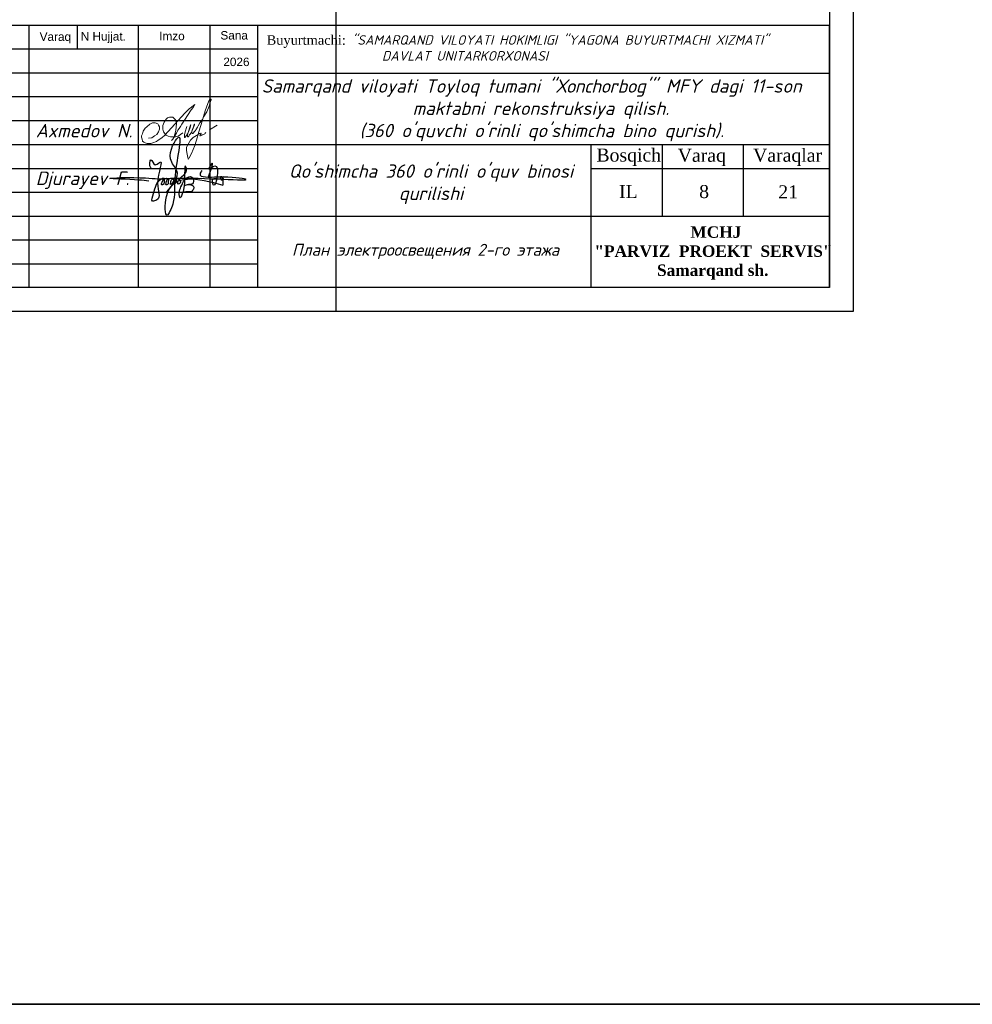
# Model space of a CAD drawing. Header units: millimetres. Extents: x 1114507 to 93926427, y 174473 to 817039.
# Tile 202 of 256: x 1577219 to 1597208, y 741235 to 761894. Entities that reach past the tile are written whole.
import ezdxf

# ---------------------------------------------------------------- set-up
doc = ezdxf.new("R2010")
doc.units = ezdxf.units.MM
doc.linetypes.add('ACAD_ISO02W100', pattern=[15, 12, -3])
doc.layers.add('(002) Рамка', color=7, linetype='Continuous')
doc.layers.add('Ф А С А Д', color=250, linetype='Continuous', lineweight=15)
doc.styles.add('arial', font='arial.ttf', dxfattribs={"height": 300})
doc.styles.get("Standard").update_dxf_attribs({"font": 'isocpeui.ttf'})
doc.styles.add('WMF-Times New Roman0', font='times.ttf')
doc.styles.add('ńňčëü1', font='isocpeui.ttf', dxfattribs={"height": 350})

# ---------------------------------------------------------------- blocks, each defined once
blk = doc.blocks.new('rgsxhy')
at = {"color": 5}
for points in [[(30159764, 9369979), (30160729, 9371976), (30160134, 9373086), (30160845, 9375073), (30160529, 9371279), (30160336, 9368855), (30159821, 9367832), (30159766, 9369571), (30165013, 9370643)], [(30158318, 9372237), (30158292, 9372259), (30158313, 9372993), (30158693, 9372536), (30159097, 9372756), (30158930, 9370820), (30158827, 9369247), (30158463, 9369143), (30158559, 9369856), (30159235, 9371184), (30159510, 9371288), (30159540, 9370947), (30159450, 9370679), (30159339, 9370650), (30159361, 9370924), (30159747, 9371281), (30159933, 9371214), (30159918, 9370984), (30159866, 9370709), (30159740, 9370650), (30159740, 9370910), (30160119, 9371295), (30160364, 9371221), (30160282, 9370791), (30160134, 9370702), (30160156, 9370902), (30160253, 9371169), (30160416, 9371266), (30160624, 9371251), (30160631, 9370947), (30160520, 9370739), (30160416, 9370746), (30160527, 9370999), (30160698, 9371199), (30160869, 9371251), (30161010, 9371117), (30161025, 9370828), (30160854, 9370717), (30160832, 9370976), (30160958, 9371184), (30161196, 9371429), (30161627, 9371986), (30161567, 9372349), (30161322, 9370056), (30161196, 9369744), (30161032, 9369450), (30160943, 9369915), (30161107, 9370464), (30161478, 9371132), (30161961, 9371429), (30162250, 9371221), (30162198, 9370761), (30161687, 9370666), (30161515, 9370590), (30161433, 9370590), (30162154, 9370635), (30162280, 9370516), (30162243, 9370197), (30162028, 9370012), (30161575, 9370012), (30161352, 9370012), (30161322, 9370071)], [(30163692, 9371398), (30163961, 9372626), (30163708, 9372145), (30164262, 9372436), (30164117, 9370650), (30164117, 9371236), (30164841, 9371318), (30164871, 9371483), (30164848, 9371138), (30165028, 9371176), (30165036, 9371416), (30165013, 9370643)], [(30158109, 9371020), (30157190, 9371107), (30154479, 9371260), (30157795, 9371310), (30158983, 9371230), (30160506, 9371280), (30167135, 9371184), (30164561, 9371384), (30162918, 9371683), (30163073, 9372004)]]:
    blk.add_spline(points, degree=3, dxfattribs=at)
blk = doc.blocks.new('rthtrh')
at = {"color": 5}
for p, q in [((1363889, 521219), (1363907, 521234)), ((1363907, 521234), (1363927, 521243)), ((1363927, 521243), (1363940, 521249)), ((1363940, 521249), (1363965, 521249)), ((1363965, 521249), (1363988, 521244)), ((1363988, 521244), (1364013, 521227)), ((1363834, 521118), (1363842, 521141)), ((1363834, 521086), (1363834, 521118)), ((1363834, 521056), (1363834, 521086)), ((1363842, 521141), (1363854, 521167)), ((1363854, 521167), (1363868, 521192)), ((1363868, 521192), (1363889, 521219)), ((1364013, 521227), (1364030, 521204)), ((1364030, 521204), (1364039, 521185)), ((1364044, 521090), (1364037, 521043)), ((1364039, 521185), (1364046, 521147)), ((1364046, 521147), (1364044, 521090)), ((1364568, 521050), (1364689, 521123)), ((1363840, 521035), (1363834, 521056)), ((1363845, 521017), (1363840, 521035)), ((1363865, 520990), (1363845, 521017)), ((1363882, 520966), (1363865, 520990)), ((1363895, 520959), (1363882, 520966)), ((1363917, 520946), (1363895, 520959)), ((1363951, 520940), (1363917, 520946)), ((1363996, 520940), (1363951, 520940)), ((1364033, 520940), (1363996, 520940)), ((1364017, 520962), (1364016, 520946)), ((1364016, 520946), (1364016, 520940)), ((1364026, 520997), (1364017, 520962)), ((1364037, 521043), (1364026, 520997)), ((1364075, 520948), (1364033, 520940)), ((1364148, 520999), (1364075, 520948))]:
    blk.add_line(p, q, dxfattribs=at)
for points in [[(1363608, 520919), (1363661, 520924), (1363702, 520951), (1363738, 520975), (1363765, 521018), (1363780, 521059), (1363780, 521096), (1363765, 521122), (1363753, 521142), (1363714, 521156), (1363671, 521156), (1363631, 521136), (1363583, 521097), (1363555, 521074), (1363525, 521025), (1363511, 520984), (1363500, 520955), (1363500, 520930), (1363508, 520901), (1363515, 520870), (1363535, 520855), (1363555, 520841), (1363586, 520832), (1363613, 520832), (1363645, 520832), (1363675, 520843), (1363732, 520864), (1363761, 520883), (1363817, 520921), (1363863, 520963), (1363919, 521022), (1364179, 521312), (1364247, 521377), (1364282, 521405), (1364314, 521429), (1364336, 521443), (1364310, 521401), (1364279, 521361), (1364173, 521198), (1364133, 521139), (1364110, 521102), (1364087, 521068), (1364069, 521040), (1364047, 520995), (1364019, 520954), (1364007, 520925), (1363990, 520903), (1363970, 520879)], [(1364210, 521100), (1364186, 521015), (1364172, 520967), (1364172, 520940), (1364173, 520926), (1364179, 520925), (1364185, 520931), (1364202, 520956), (1364218, 520984), (1364240, 521027), (1364256, 521068), (1364272, 521125), (1364269, 521122), (1364225, 520990), (1364220, 520961), (1364220, 520944), (1364225, 520939), (1364232, 520939), (1364241, 520950), (1364248, 520960), (1364254, 520969), (1364260, 520978), (1364273, 520996), (1364281, 521008), (1364288, 521027), (1364309, 521073), (1364315, 521086), (1364332, 521126), (1364332, 521134), (1364327, 521134), (1364314, 521097), (1364294, 521040), (1364290, 521012), (1364293, 520997), (1364298, 520988), (1364308, 520988), (1364316, 520999), (1364326, 521014), (1364344, 521036), (1364351, 521047), (1364377, 521090), (1364389, 521112), (1364414, 521155), (1364449, 521203), (1364476, 521258), (1364523, 521332), (1364563, 521417), (1364583, 521493), (1364590, 521517), (1364590, 521527), (1364583, 521532), (1364571, 521532), (1364561, 521512), (1364541, 521459), (1364498, 521348), (1364434, 521131), (1364395, 520998), (1364377, 520936), (1364337, 520802), (1364282, 520678), (1364249, 520605), (1364238, 520588), (1364230, 520594), (1364226, 520615), (1364222, 520638), (1364214, 520663), (1364206, 520725), (1364206, 520774), (1364224, 520814), (1364265, 520883), (1364310, 520926), (1364364, 520959), (1364411, 520988), (1364432, 520996), (1364434, 520992), (1364431, 520979), (1364419, 520970), (1364414, 520960), (1364416, 520951), (1364423, 520951), (1364434, 520958), (1364443, 520964), (1364452, 520968), (1364474, 520975), (1364483, 520978), (1364492, 520986), (1364499, 520996), (1364503, 521002), (1364511, 521006), (1364511, 521006)]]:
    blk.add_lwpolyline(points, dxfattribs=at)
blk = doc.blocks.new('dhyjfyuk')
for p, q in [((4475914, -1184524), (4383414, -1184524)), ((4391914, -1184524), (4391914, -1212024)), ((4391914, -1184524), (4391914, -1212024)), ((4397013, -1184524), (4397013, -1187024)), ((4403414, -1184524), (4403414, -1212024)), ((4410914, -1184524), (4410914, -1212024)), ((4415914, -1184524), (4415914, -1212024)), ((4475914, -1212024), (4475914, -1184524)), ((4475914, -1184524), (4475914, -1212024)), ((4415914, -1187024), (4383414, -1187024)), ((4415914, -1189524), (4383414, -1189524)), ((4415914, -1189524), (4475914, -1189524)), ((4415914, -1192024), (4383414, -1192024)), ((4415914, -1194524), (4383414, -1194524)), ((4383414, -1197024), (4475914, -1197024)), ((4450914, -1212024), (4450914, -1197024)), ((4458414, -1204524), (4458414, -1197024)), ((4466914, -1204524), (4466914, -1197024)), ((4383414, -1199524), (4415914, -1199524)), ((4450914, -1199524), (4475914, -1199524)), ((4383414, -1202024), (4415914, -1202024)), ((4383414, -1204524), (4475914, -1204524)), ((4383414, -1207024), (4415914, -1207024)), ((4383414, -1209524), (4415914, -1209524))]:
    blk.add_line(p, q)
at = {"lineweight": 9, "xscale": 1.125175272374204, "yscale": 1.125175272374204, "zscale": 1.125175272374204}
blk.add_blockref('rgsxhy', (-29528647, -11744878), dxfattribs=at)
at = {"layer": 'Ф А С А Д', "xscale": 6.676455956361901, "yscale": 6.676455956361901, "zscale": 6.676455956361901}
blk.add_blockref('rthtrh', (-4699584, -4674220), dxfattribs=at)
at = {"linetype": 'ACAD_ISO02W100', "lineweight": 5, "ltscale": 70, "char_height": 883.9, "attachment_point": 1, "style": 'arial'}
for s, insert in [('Varaq', (4393061, -1185254)), ('N Hujjat.', (4397374, -1185220)), ('Imzo', (4405607, -1185185)), ('Sana', (4412025, -1185111)), ('2026', (4412332, -1187897))]:
    blk.add_mtext(s, dxfattribs=dict(at, insert=insert))
at = {"style": 'WMF-Times New Roman0'}
for s, insert, char_height, width, attachment_point in [('Buyurtmachi:{\\fISOCPEUR|b0|i1|c204|p34; "SAMARQAND VILOYATI HOKIMLIGI "YAGONA\\fISOCPEUR|b0|i1|c0|p34; \\fISOCPEUR|b0|i1|c204|p34;BUYURTMACHI XIZMATI" \\fISOCPEUR|b0|i1|c0|p34;\\P                   \\fISOCPEUR|b0|i1|c204|p34;DAVLAT UNITARKORXONASI}', (4416879, -1186878, 105406), 1000, 59035.39, 4), ('\\pi924.63548;{\\fISOCPEUR|b0|i1|c0|p34;Samarqand viloyati Toyloq tumani "\\fISOCPEUR|b0|i1|c204|p34;Хо\\fISOCPEUR|b0|i1|c0|p34;n\\fISOCPEUR|b0|i1|c204|p34;с\\fISOCPEUR|b0|i1|c0|p34;h\\fISOCPEUR|b0|i1|c204|p34;о\\fISOCPEUR|b0|i1|c0|p34;rb\\fISOCPEUR|b0|i1|c204|p34;о\\fISOCPEUR|b0|i1|c0|p34;g\'" \\fISOCPEUR|b0|i1|c204|p34;М\\fISOCPEUR|b0|i1|c0|p34;FY dagi 11-son \\P\\pi16770.62033;maktabni rekonstruksiya qilish. \\P\\pi11200.3173;(360 o\'quvchi o\'rinli qo\'shimcha bino qurish).}', (4415422, -1193420), 1400, 60812.6, 4), ('{\\fISOCPEUR|b0|i1|c0|p34;Axmedov N.}', (4392650, -1194845), 1414.29, 17081.22, 1), ("\\pt12184.088;{\\fISOCPEUR|b0|i1|c0|p34;Qo'shimcha 360 o'rinli o'quv binosi qurilishi}", (4434117, -1199099), 1400, 29815.79, 2), ('\\pi12888.864;{\\fTimes New Roman|b1|i0|c204|p18;\\C0;MCHJ\\P\\pi2815.884;\\C1;"PARVIZ  PROEKT  SERVIS"\\C0;\\P\\pi9383.364;Samarqand sh.\\C256; }', (4448452, -1205594), 1200, 29788.7, 1)]:
    blk.add_mtext(s, dxfattribs=dict(at, insert=insert, char_height=char_height, width=width, attachment_point=attachment_point))
at = {"attachment_point": 1}
for s, insert, char_height, width in [('{\\fTimes New Roman|b0|i0|c204|p18;Bosqich}', (4451477, -1197432), 1370.37, 6256.98), ('{\\fTimes New Roman|b0|i0|c204|p18;Varaq}', (4460004, -1197453), 1370.37, 6256.98), ('{\\fTimes New Roman|b0|i0|c204|p18;Varaqlar}', (4467912, -1197449), 1370.37, 6256.98), ('Djurayev F.', (4392650, -1199845), 1414.29, 10763.87), ('{\\fTimes New Roman|b0|i0|c204|p18;IL}', (4453851, -1201255), 1370.37, 6256.98), ('{\\fTimes New Roman|b0|i0|c0|p18;21}', (4470555, -1201289), 1370.37, 6256.98)]:
    blk.add_mtext(s, dxfattribs=dict(at, insert=insert, char_height=char_height, width=width))

msp = doc.modelspace()

# ---------------------------------------------------------------- linework, layer by layer
at = {"color": 0, "lineweight": 35, "ltscale": 100}
msp.add_lwpolyline([(1114507.2, 817038.9), (2439942.4, 817038.9), (2439942.4, 741234.8), (1114507.2, 741234.8)], close=True, dxfattribs=at)
at = {"color": 5, "elevation": 0}
msp.add_lwpolyline([(1541850.1, 785471.7), (1594708.1, 785471.7), (1594708.1, 755771.7), (1541850.1, 755771.7)], close=True, dxfattribs=at)
at = {"color": 5, "lineweight": 30, "elevation": 0}
msp.add_lwpolyline([(1543850.1, 784971.7), (1594208.1, 784971.7), (1594208.1, 756271.7), (1543850.1, 756271.7)], close=True, dxfattribs=at)
at = {"layer": 'Defpoints', "color": 3, "linetype": 'ByBlock', "elevation": 0}
msp.add_lwpolyline([(1541850.1, 785471.7), (1583850.1, 785471.7), (1583850.1, 755771.7), (1541850.1, 755771.7)], close=True, dxfattribs=at)

# ---------------------------------------------------------------- block references
at = {"layer": '(002) Рамка', "lineweight": 50, "xscale": 0.1999999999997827, "yscale": 0.1999999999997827, "zscale": 0.1999999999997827}
for p in [(321235.3, 998676.5, 0), (368239.9, 998676.5, 0), (424263, 998676.5, 0), (480286.3, 998676.5, 0), (536309.5, 998676.5, 0), (583309.2, 998676.5, 0), (641167.3, 998676.5, 0), (699025.3, 998676.5, 0)]:
    msp.add_blockref('dhyjfyuk', p, dxfattribs=at)

# ---------------------------------------------------------------- texts
at = {"insert": (1591476.6, 758424.4, 0), "char_height": 274.074, "width": 1251.396, "attachment_point": 1}
msp.add_mtext('{\\fTimes New Roman|b0|i0|c0|p18;8}', dxfattribs=at)
at = {"color": 0, "lineweight": 0, "ltscale": 100, "insert": (1585654.7, 757032.2, 0), "char_height": 250, "width": 7000, "attachment_point": 5, "style": 'ńňčëü1'}
msp.add_mtext(' План электроосвещения 2-го этажа', dxfattribs=at)

doc.saveas('drawing.dxf')
